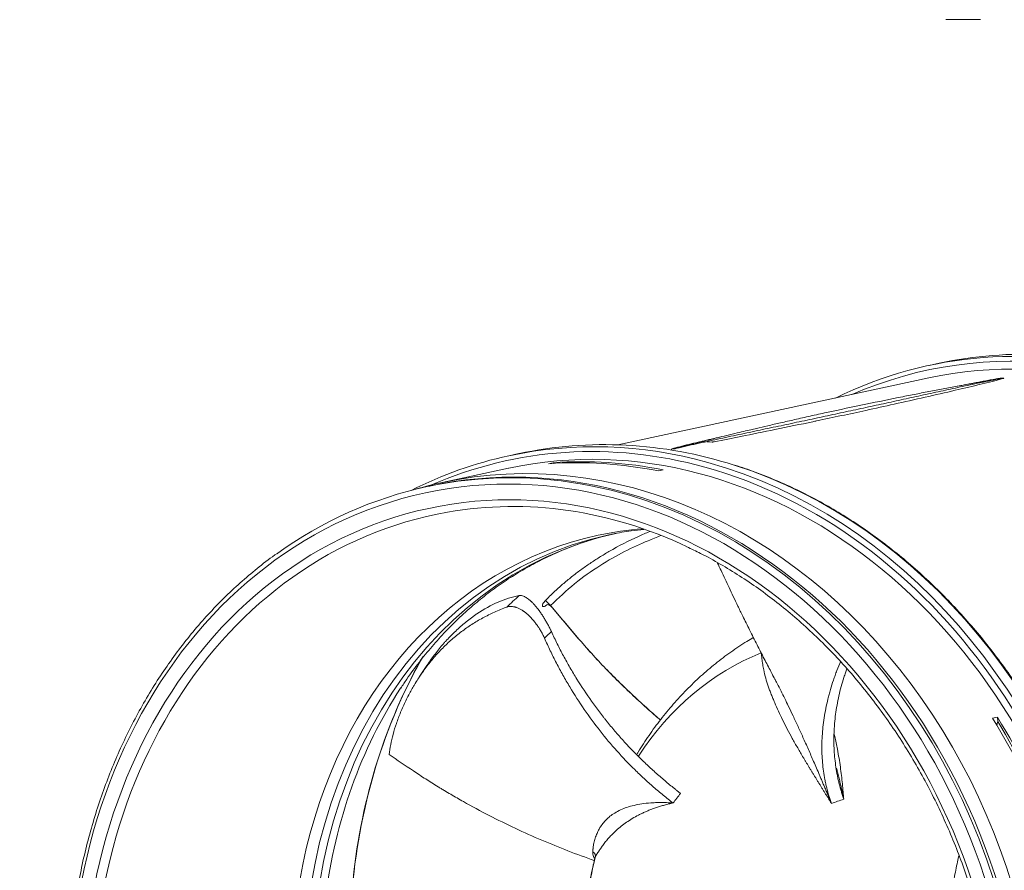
# Model space of a CAD drawing. Header units: inches. Extents: x 3114 to 4554, y 3227 to 4155.
# Tile 25 of 47: x 3752 to 3923, y 3510 to 3657. Entities that reach past the tile are written whole.
import ezdxf

# ---------------------------------------------------------------- set-up
doc = ezdxf.new("R2010")
doc.units = ezdxf.units.IN
doc.header["$MEASUREMENT"] = 0
for name, color, linetype, true_color in [('120', 7, 'Continuous', 0xffffff), ('150', 7, 'Continuous', 0xffffff), ('200', 7, 'Continuous', 0xffffff)]:
    doc.layers.add(name, color=color, linetype=linetype, true_color=true_color)

msp = doc.modelspace()

# ---------------------------------------------------------------- linework, layer by layer
at = {"layer": '120', "color": 7, "linetype": 'Continuous', "lineweight": 0}
for p, q in [((3911.28, 3597.38), (3909.53, 3597.01)), ((3909.49, 3594.85), (3855.73, 3583.28)), ((3838.64, 3581.76), (3836.9, 3581.38)), ((3836.85, 3579.22), (3825.39, 3576.75)), ((3843.73, 3580), (3844.56, 3580.18)), ((3844.56, 3580.18), (3844.74, 3580.07)), ((3863.56, 3578.92), (3862.74, 3578.75)), ((3920.49, 3535.98), (3921.32, 3536.16)), ((3921.32, 3536.16), (3921.38, 3535.41))]:
    msp.add_line(p, q, dxfattribs=at)
for centre, major_axis, ratio, start_param, end_param in [((3930.79, 3498.22), (-21.26, 98.79), 0.829527, 5.853302, 6.487732), ((3930.35, 3498.12), (21.1, -98.07), 0.829527, 1.512432, 3.306515), ((3930.3, 3498.11), (20.81, -96.74), 0.829527, 1.515321, 3.141646), ((3932.53, 3498.59), (21.26, -98.79), 0.829527, 2.698793, 3.141561), ((3923.75, 3496.03), (20.56, -97.46), 0.827004, 2.910792, 2.91389), ((3923.74, 3496.46), (20.72, -97), 0.828617, 2.905111, 2.908215), ((3857.67, 3482.48), (20.81, -96.74), 0.829527, 0.000044, 3.141539), ((3857.72, 3482.49), (21.1, -98.07), 0.829527, 2.732172, 3.30836), ((3858.15, 3482.59), (-21.26, 98.79), 0.829527, 5.873765, 6.283185), ((3859.9, 3482.96), (21.26, -98.79), 0.829527, 2.698793, 3.141561), ((3846.21, 3480.02), (-20.81, 96.74), 0.829527, 3.083518, 6.283185), ((3866.95, 3484.54), (20.83, -96.68), 0.829741, 2.906353, 2.909462), ((3866.96, 3484.26), (20.72, -96.98), 0.828681, 2.905009, 2.908113), ((3858.15, 3482.59), (-21.26, 98.79), 0.829527, 0, 0.213891), ((3855, 3481.91), (20.81, -96.74), 0.829527, 2.794252, 3.02409), ((3855.82, 3482.09), (20.81, -96.74), 0.829527, 2.794252, 3.02409), ((3858.15, 3482.59), (-21.26, 98.79), 0.829527, 3.574315, 5.873765), ((3857.72, 3482.49), (21.1, -98.07), 0.829527, 0, 2.732172), ((3859.9, 3482.96), (21.26, -98.79), 0.829527, 0.436355, 2.698793), ((3846.21, 3480.02), (-20.81, 96.74), 0.829527, 0, 0.058066), ((3843.86, 3555.69), (0.713, -0.701), 0.011706, 1.266051, 2.789009), ((3844.11, 3554.92), (-0.619, 0.785), 0.338197, 0.203495, 0.382451), ((3889.61, 3489.36), (20.14, -93.61), 0.829527, 3.889533, 4.351641), ((3855.82, 3482.09), (20.81, -96.74), 0.829527, 1.747055, 1.976892), ((3855, 3481.91), (20.81, -96.74), 0.829527, 1.747055, 1.976892), ((3963.38, 3492.39), (2.96, -85.65), 0.552393, 4.16732, 4.175319), ((3855.53, 3481.91), (20.81, -96.74), 0.829527, 1.754119, 1.969885)]:
    msp.add_ellipse(centre, major_axis=major_axis, ratio=ratio, start_param=start_param, end_param=end_param, dxfattribs=at)
for points, knots in [([(3865.65, 3582.62), (3865.72, 3582.63), (3865.8, 3582.65), (3865.95, 3582.69), (3866.02, 3582.71), (3866.25, 3582.76), (3866.4, 3582.79), (3866.7, 3582.87), (3866.85, 3582.9), (3867.16, 3582.97), (3867.31, 3583.01), (3867.77, 3583.11), (3868.07, 3583.18), (3868.69, 3583.32), (3868.99, 3583.38), (3869.91, 3583.59), (3870.52, 3583.72), (3871.75, 3583.99), (3872.36, 3584.12), (3874.2, 3584.52), (3875.43, 3584.78), (3877.87, 3585.3), (3879.08, 3585.56), (3881.51, 3586.08), (3882.72, 3586.33), (3885.13, 3586.84), (3886.33, 3587.1), (3888.72, 3587.61), (3889.91, 3587.86), (3892.28, 3588.37), (3893.46, 3588.62), (3895.82, 3589.13), (3896.99, 3589.38), (3899.32, 3589.89), (3900.49, 3590.14), (3902.8, 3590.64), (3903.95, 3590.89), (3906.25, 3591.4), (3907.4, 3591.65), (3909.68, 3592.14), (3910.81, 3592.39), (3913.08, 3592.88), (3914.21, 3593.13), (3915.9, 3593.49), (3916.46, 3593.61), (3917.59, 3593.85), (3918.15, 3593.97), (3919, 3594.14), (3919.28, 3594.2), (3919.84, 3594.32), (3920.13, 3594.37), (3920.55, 3594.46), (3920.69, 3594.49), (3920.97, 3594.54), (3921.12, 3594.57), (3921.4, 3594.63), (3921.54, 3594.66), (3921.76, 3594.7), (3921.83, 3594.71), (3921.98, 3594.74), (3922.05, 3594.75), (3922.12, 3594.77)], [0, 0, 0, 0, 0.003906, 0.003906, 0.007813, 0.007813, 0.015625, 0.015625, 0.023438, 0.023438, 0.03125, 0.03125, 0.046875, 0.046875, 0.0625, 0.0625, 0.09375, 0.09375, 0.125, 0.125, 0.1875, 0.1875, 0.25, 0.25, 0.3125, 0.3125, 0.375, 0.375, 0.4375, 0.4375, 0.5, 0.5, 0.5625, 0.5625, 0.625, 0.625, 0.6875, 0.6875, 0.75, 0.75, 0.8125, 0.8125, 0.875, 0.875, 0.90625, 0.90625, 0.9375, 0.9375, 0.953125, 0.953125, 0.96875, 0.96875, 0.976563, 0.976563, 0.984375, 0.984375, 0.992188, 0.992188, 0.996094, 0.996094, 1, 1, 1, 1]), ([(3916.77, 3593.85), (3916.18, 3593.74), (3914.8, 3593.49), (3912.56, 3593.07), (3910.09, 3592.6), (3907.56, 3592.11), (3903.72, 3591.35), (3898.43, 3590.28), (3893.1, 3589.15), (3889.01, 3588.25), (3886.36, 3587.65), (3883.91, 3587.1), (3881.71, 3586.59), (3880, 3586.19), (3878.64, 3585.87), (3877.4, 3585.57), (3875.86, 3585.21), (3874.2, 3584.81), (3873.06, 3584.53), (3872.55, 3584.4)], [0, 0, 0, 0, 0.0408, 0.095786, 0.150921, 0.20745, 0.265374, 0.40818, 0.56109, 0.625054, 0.686409, 0.742404, 0.793039, 0.838314, 0.861466, 0.888658, 0.923244, 0.965225, 1, 1, 1, 1]), ([(3889.43, 3587.27), (3889.64, 3587.32), (3889.86, 3587.36), (3892.95, 3588.01), (3895.79, 3588.62), (3900.23, 3589.59), (3901.86, 3589.95), (3907.06, 3591.1), (3910.59, 3591.9), (3916.81, 3593.36), (3919.65, 3594), (3922.17, 3594.7), (3922.29, 3594.74), (3922.41, 3594.77), (3922.42, 3594.78), (3922.43, 3594.78)], [0, 0, 0, 0, 0.01858, 0.01858, 0.265497, 0.265497, 0.409513, 0.409513, 0.729725, 0.729725, 0.985942, 0.985942, 0.999083, 0.999083, 1, 1, 1, 1]), ([(3914.41, 3593.4), (3914.92, 3593.5), (3915.43, 3593.6), (3916.27, 3593.77), (3916.59, 3593.83), (3917.23, 3593.95), (3917.55, 3594.01), (3918.2, 3594.14), (3918.52, 3594.2), (3919.18, 3594.32), (3919.51, 3594.39), (3920.01, 3594.48), (3920.17, 3594.51), (3920.51, 3594.57), (3920.68, 3594.6), (3921.02, 3594.66), (3921.2, 3594.69), (3921.46, 3594.74), (3921.55, 3594.75), (3921.73, 3594.78), (3921.82, 3594.8), (3921.91, 3594.81)], [0, 0, 0, 0, 0.211253, 0.211253, 0.342711, 0.342711, 0.474169, 0.474169, 0.605626, 0.605626, 0.737084, 0.737084, 0.802813, 0.802813, 0.868542, 0.868542, 0.934271, 0.934271, 0.967136, 0.967136, 1, 1, 1, 1]), ([(3920.77, 3594.58), (3920.7, 3594.56), (3920.62, 3594.55), (3920.4, 3594.51), (3920.24, 3594.48), (3919.79, 3594.4), (3919.48, 3594.34), (3918.87, 3594.23), (3918.56, 3594.17), (3917.72, 3594.02), (3917.18, 3593.92), (3916.65, 3593.82)], [0, 0, 0, 0, 0.054987, 0.054987, 0.166296, 0.166296, 0.388914, 0.388914, 0.611532, 0.611532, 1, 1, 1, 1]), ([(3921.91, 3594.78), (3921.83, 3594.77), (3921.76, 3594.75), (3921.61, 3594.73), (3921.53, 3594.71), (3921.31, 3594.67), (3921.16, 3594.65), (3920.93, 3594.6), (3920.85, 3594.59), (3920.77, 3594.58)], [0, 0, 0, 0, 0.199521, 0.199521, 0.399042, 0.399042, 0.798085, 0.798085, 1, 1, 1, 1]), ([(3921.91, 3594.78), (3921.91, 3594.79), (3921.91, 3594.79), (3921.91, 3594.8), (3921.91, 3594.81), (3921.91, 3594.81)], [0, 0, 0, 0, 0.5, 0.5, 1, 1, 1, 1]), ([(3921.91, 3594.78), (3921.95, 3594.79), (3922.03, 3594.8), (3922.12, 3594.8), (3922.17, 3594.8)], [0, 0, 0, 0, 0.482002, 1, 1, 1, 1]), ([(3922.12, 3594.77), (3922.09, 3594.77), (3922.05, 3594.78), (3921.98, 3594.78), (3921.94, 3594.78), (3921.91, 3594.78)], [0, 0, 0, 0, 0.5, 0.5, 1, 1, 1, 1]), ([(3922.12, 3594.77), (3922.13, 3594.77), (3922.13, 3594.77), (3922.14, 3594.78), (3922.14, 3594.78), (3922.15, 3594.79), (3922.16, 3594.79), (3922.16, 3594.79), (3922.17, 3594.8), (3922.17, 3594.8)], [0, 0, 0, 0, 0.241062, 0.241062, 0.48966, 0.48966, 0.743621, 0.743621, 1, 1, 1, 1]), ([(3922.43, 3594.78), (3922.38, 3594.77), (3922.33, 3594.77), (3922.22, 3594.77), (3922.17, 3594.77), (3922.12, 3594.77)], [0, 0, 0, 0, 0.5, 0.5, 1, 1, 1, 1]), ([(3868.33, 3583.37), (3869.76, 3583.73), (3870.94, 3584.04), (3870.16, 3583.86), (3869.8, 3583.77), (3871.61, 3583.66), (3872.04, 3583.74), (3872.04, 3583.74), (3872.04, 3583.74), (3872.04, 3583.74), (3872.04, 3583.74), (3872.04, 3583.74), (3872.04, 3583.74), (3872.04, 3583.74), (3872.04, 3583.74), (3872.07, 3583.75), (3872.1, 3583.76), (3872.22, 3583.78), (3872.31, 3583.8), (3873.94, 3584.12), (3875.48, 3584.42), (3878.98, 3585.12), (3880.94, 3585.52), (3885.08, 3586.36), (3887.26, 3586.82), (3889.43, 3587.27)], [0, 0, 0, 0, 0.131765, 0.131765, 0.131765, 0.131765, 0.131765, 0.131765, 0.131766, 0.131766, 0.131779, 0.131779, 0.131813, 0.131813, 0.131961, 0.131961, 0.136644, 0.136644, 0.149073, 0.149073, 0.374397, 0.374397, 0.667838, 0.667838, 1, 1, 1, 1]), ([(3865.13, 3582.6), (3865.19, 3582.61), (3865.24, 3582.63), (3865.36, 3582.66), (3865.42, 3582.68), (3865.6, 3582.73), (3865.72, 3582.76), (3865.97, 3582.83), (3866.1, 3582.86), (3866.35, 3582.93), (3866.48, 3582.96), (3866.87, 3583.06), (3867.13, 3583.13), (3867.66, 3583.26), (3867.93, 3583.32), (3868.46, 3583.45), (3868.73, 3583.52), (3869.27, 3583.65), (3869.54, 3583.71), (3870.36, 3583.91), (3870.91, 3584.04), (3872.01, 3584.3), (3872.56, 3584.42), (3873.28, 3584.59), (3873.45, 3584.63), (3873.61, 3584.67)], [0, 0, 0, 0, 0.023603, 0.023603, 0.047205, 0.047205, 0.094411, 0.094411, 0.141616, 0.141616, 0.188822, 0.188822, 0.283233, 0.283233, 0.377644, 0.377644, 0.472054, 0.472054, 0.566465, 0.566465, 0.755287, 0.755287, 0.944109, 0.944109, 1, 1, 1, 1]), ([(3872.43, 3584.36), (3872.36, 3584.34), (3872.29, 3584.33), (3871.65, 3584.17), (3871.09, 3584.04), (3869.96, 3583.76), (3869.4, 3583.62), (3868.56, 3583.41), (3868.27, 3583.34), (3867.71, 3583.2), (3867.43, 3583.13), (3867, 3583.03), (3866.86, 3582.99), (3866.71, 3582.95), (3866.71, 3582.95), (3866.7, 3582.95)], [0, 0, 0, 0, 0.036758, 0.036758, 0.332005, 0.332005, 0.627251, 0.627251, 0.774875, 0.774875, 0.922498, 0.922498, 0.996309, 0.996309, 1, 1, 1, 1]), ([(3865.13, 3582.6), (3865.18, 3582.6), (3865.23, 3582.61), (3865.33, 3582.62), (3865.38, 3582.62), (3865.43, 3582.63)], [0, 0, 0, 0, 0.5, 0.5, 1, 1, 1, 1]), ([(3865.43, 3582.63), (3865.43, 3582.63), (3865.42, 3582.63), (3865.41, 3582.62), (3865.41, 3582.62), (3865.4, 3582.61), (3865.4, 3582.6), (3865.39, 3582.59), (3865.39, 3582.59), (3865.39, 3582.58)], [0, 0, 0, 0, 0.241061, 0.241061, 0.48966, 0.48966, 0.743621, 0.743621, 1, 1, 1, 1]), ([(3865.65, 3582.62), (3865.61, 3582.61), (3865.52, 3582.61), (3865.43, 3582.59), (3865.39, 3582.58)], [0, 0, 0, 0, 0.481506, 1, 1, 1, 1]), ([(3866.7, 3582.95), (3866.57, 3582.92), (3866.43, 3582.88), (3866.15, 3582.81), (3866.01, 3582.78), (3865.79, 3582.72), (3865.72, 3582.7), (3865.58, 3582.67), (3865.5, 3582.65), (3865.43, 3582.63)], [0, 0, 0, 0, 0.322034, 0.322034, 0.661017, 0.661017, 0.830508, 0.830508, 1, 1, 1, 1]), ([(3865.43, 3582.63), (3865.47, 3582.63), (3865.5, 3582.63), (3865.58, 3582.63), (3865.61, 3582.62), (3865.65, 3582.62)], [0, 0, 0, 0, 0.5, 0.5, 1, 1, 1, 1]), ([(3865.65, 3582.62), (3865.65, 3582.61), (3865.65, 3582.6), (3865.65, 3582.58), (3865.65, 3582.57), (3865.64, 3582.56)], [0, 0, 0, 0, 0.5, 0.5, 1, 1, 1, 1]), ([(3913.89, 3400.95), (3914.47, 3401.45), (3916.02, 3402.83), (3918.43, 3405.22), (3921.12, 3408.14), (3923.68, 3411.21), (3926.12, 3414.42), (3928.42, 3417.77), (3930.59, 3421.25), (3932.62, 3424.85), (3934.5, 3428.57), (3936.23, 3432.4), (3937.81, 3436.33), (3939.23, 3440.35), (3940.49, 3444.46), (3941.59, 3448.64), (3942.53, 3452.9), (3943.31, 3457.21), (3943.91, 3461.58), (3944.35, 3465.99), (3944.62, 3470.43), (3944.72, 3474.9), (3944.65, 3479.38), (3944.41, 3483.87), (3944, 3488.36), (3943.42, 3492.84), (3942.68, 3497.29), (3941.77, 3501.72), (3940.7, 3506.12), (3939.46, 3510.46), (3938.07, 3514.75), (3936.52, 3518.98), (3934.81, 3523.14), (3932.96, 3527.21), (3930.96, 3531.2), (3928.82, 3535.09), (3926.54, 3538.87), (3924.12, 3542.55), (3921.58, 3546.1), (3918.91, 3549.53), (3916.13, 3552.82), (3913.23, 3555.98), (3910.23, 3558.99), (3907.12, 3561.85), (3903.93, 3564.55), (3900.64, 3567.08), (3897.27, 3569.45), (3893.83, 3571.64), (3890.31, 3573.66), (3886.74, 3575.5), (3883.11, 3577.14), (3879.51, 3578.58), (3877.1, 3579.4), (3875.93, 3579.77)], [0, 0, 0, 0, 0.01167, 0.031438, 0.051209, 0.070982, 0.090758, 0.110536, 0.130317, 0.150099, 0.169883, 0.189668, 0.209455, 0.229243, 0.249032, 0.268822, 0.288613, 0.308404, 0.328196, 0.347988, 0.367781, 0.387573, 0.407366, 0.42716, 0.446953, 0.466747, 0.48654, 0.506334, 0.526128, 0.545922, 0.565716, 0.58551, 0.605304, 0.625098, 0.644892, 0.664686, 0.68448, 0.704273, 0.724067, 0.74386, 0.763653, 0.783445, 0.803237, 0.823028, 0.842817, 0.862606, 0.882393, 0.902178, 0.921962, 0.941744, 0.961523, 0.9813, 1, 1, 1, 1]), ([(3843.2, 3556.35), (3843.69, 3556.83), (3844.66, 3557.8), (3846.18, 3559.16), (3847.73, 3560.45), (3849.32, 3561.66), (3850.93, 3562.79), (3852.56, 3563.85), (3855.4, 3565.56), (3858.34, 3567.04), (3860.59, 3568.01), (3861.23, 3568.28)], [0, 0, 0, 0, 0.085673, 0.1704, 0.25475, 0.339299, 0.42462, 0.511271, 0.599784, 0.883862, 1, 1, 1, 1]), ([(3863.16, 3567.57), (3862.44, 3567.3), (3860.43, 3566.51), (3856.94, 3564.92), (3852.64, 3562.47), (3848.19, 3559.37), (3845.45, 3556.78), (3844.09, 3555.48)], [0, 0, 0, 0, 0.12725, 0.345707, 0.563961, 0.782031, 1, 1, 1, 1]), ([(3843.43, 3555.57), (3843.34, 3555.5), (3843.16, 3555.37), (3842.85, 3555.25), (3842.62, 3555.33), (3842.72, 3555.71), (3842.95, 3556.08), (3843.12, 3556.26), (3843.2, 3556.35)], [0, 0, 0, 0, 0.126273, 0.252225, 0.500296, 0.748277, 0.87428, 1, 1, 1, 1]), ([(3843.38, 3555.63), (3843.38, 3555.63), (3843.39, 3555.63), (3843.41, 3555.63), (3843.45, 3555.63), (3843.57, 3555.64), (3843.78, 3555.6), (3844, 3555.49), (3844.1, 3555.39), (3844.15, 3555.33)], [0, 0, 0, 0, 0.0576, 0.120413, 0.177334, 0.282432, 0.582455, 0.781795, 1, 1, 1, 1]), ([(3844.09, 3555.48), (3844.09, 3555.47), (3844.1, 3555.43), (3844.12, 3555.38), (3844.15, 3555.34), (3844.16, 3555.32), (3844.18, 3555.31), (3844.18, 3555.33), (3844.18, 3555.34), (3844.18, 3555.35)], [0, 0, 0, 0, 0.170141, 0.500407, 0.654169, 0.751362, 0.819058, 0.892318, 1, 1, 1, 1]), ([(3844.09, 3555.48), (3844.86, 3554.56), (3845.64, 3553.63), (3846.81, 3552.25), (3847.2, 3551.78), (3847.98, 3550.87), (3848.38, 3550.41), (3849.56, 3549.04), (3850.35, 3548.13), (3851.56, 3546.79), (3851.96, 3546.35), (3852.78, 3545.47), (3853.19, 3545.03), (3854.02, 3544.18), (3854.44, 3543.75), (3855.28, 3542.91), (3855.71, 3542.49), (3856.98, 3541.25), (3857.84, 3540.43), (3859.57, 3538.81), (3860.44, 3538.02), (3861.91, 3536.72), (3862.49, 3536.21), (3863.08, 3535.7)], [0, 0, 0, 0, 0.130518, 0.130518, 0.195778, 0.195778, 0.261037, 0.261037, 0.391555, 0.391555, 0.456815, 0.456815, 0.522074, 0.522074, 0.587333, 0.587333, 0.652592, 0.652592, 0.783111, 0.783111, 0.913629, 0.913629, 1, 1, 1, 1]), ([(3863.07, 3535.68), (3862.48, 3536.19), (3861.89, 3536.7), (3860.43, 3538), (3859.56, 3538.79), (3857.84, 3540.39), (3856.99, 3541.21), (3855.72, 3542.44), (3855.3, 3542.86), (3854.47, 3543.7), (3854.05, 3544.12), (3853.23, 3544.97), (3852.82, 3545.4), (3852.01, 3546.27), (3851.6, 3546.71), (3850.41, 3548.05), (3849.62, 3548.95), (3848.44, 3550.31), (3848.05, 3550.76), (3847.27, 3551.67), (3846.89, 3552.13), (3845.72, 3553.51), (3844.95, 3554.43), (3844.18, 3555.35)], [0, 0, 0, 0, 0.08713, 0.08713, 0.21754, 0.21754, 0.34795, 0.34795, 0.413155, 0.413155, 0.47836, 0.47836, 0.543565, 0.543565, 0.60877, 0.60877, 0.73918, 0.73918, 0.804385, 0.804385, 0.86959, 0.86959, 1, 1, 1, 1])]:
    msp.add_open_spline(points, degree=3, knots=knots, dxfattribs=at)
msp.add_open_spline([(3865.12, 3582.59), (3864.32, 3582.35), (3866.53, 3582.9), (3868.33, 3583.37)], degree=3, dxfattribs=at)
at = {"layer": '150', "color": 7, "linetype": 'Continuous', "lineweight": 0}
msp.add_line((3822.74, 3545.13), (3821.45, 3543.18), dxfattribs=at)
for start_param, end_param in [(3.279743, 3.832188), (4.177341, 4.381892)]:
    msp.add_ellipse((3899.42, 3491.47), major_axis=(12.43, -57.79), ratio=0.829527, start_param=start_param, end_param=end_param, dxfattribs=at)
for points, knots in [([(3872.92, 3562.92), (3872.93, 3562.88), (3873.14, 3562.43), (3873.59, 3561.48), (3874.25, 3560.04), (3874.95, 3558.55), (3875.69, 3556.99), (3876.48, 3555.35), (3877.42, 3553.43), (3878.53, 3551.19), (3879.76, 3548.72), (3881, 3546.3), (3882.08, 3544.23), (3882.68, 3543.09), (3882.92, 3542.63)], [0, 0, 0, 0, 0.005324, 0.066123, 0.135259, 0.202907, 0.274775, 0.351935, 0.434922, 0.55227, 0.679286, 0.800151, 0.915965, 1, 1, 1, 1]), ([(3822.74, 3545.13), (3822.98, 3545.49), (3823.22, 3545.84), (3823.9, 3546.8), (3824.36, 3547.4), (3825.08, 3548.28), (3825.44, 3548.72), (3825.82, 3549.14), (3826.07, 3549.42), (3826.2, 3549.55), (3826.84, 3550.24), (3827.37, 3550.76), (3828.18, 3551.52), (3828.46, 3551.77), (3829.02, 3552.25), (3829.3, 3552.49), (3829.74, 3552.83), (3829.95, 3553.01), (3830.17, 3553.17), (3830.32, 3553.29), (3830.4, 3553.34), (3830.62, 3553.51), (3830.77, 3553.62), (3831.07, 3553.83), (3831.22, 3553.94), (3832.58, 3554.86), (3833.8, 3555.54), (3835.62, 3556.33), (3836.23, 3556.56), (3837.45, 3556.94), (3838.05, 3557.08), (3838.65, 3557.19)], [0, 0, 0, 0, 0.057394, 0.057394, 0.162128, 0.162128, 0.214495, 0.240679, 0.240679, 0.266862, 0.266862, 0.371596, 0.371596, 0.423963, 0.423963, 0.47633, 0.47633, 0.502514, 0.515605, 0.515605, 0.528697, 0.528697, 0.554881, 0.554881, 0.581064, 0.581064, 0.790532, 0.790532, 0.895266, 0.895266, 1, 1, 1, 1]), ([(3838.65, 3557.19), (3838.74, 3557.21), (3838.84, 3557.22), (3839.04, 3557.2), (3839.25, 3557.16), (3839.47, 3557.08), (3839.62, 3557.01), (3839.65, 3556.99), (3839.71, 3556.96), (3839.8, 3556.92), (3839.89, 3556.86), (3840.07, 3556.75), (3840.19, 3556.66), (3840.43, 3556.47), (3840.56, 3556.36), (3840.72, 3556.22), (3840.75, 3556.19), (3840.82, 3556.13), (3840.91, 3556.03), (3841.01, 3555.94), (3841.2, 3555.74), (3841.33, 3555.59), (3841.58, 3555.3), (3841.71, 3555.14), (3841.87, 3554.94), (3841.9, 3554.89), (3841.97, 3554.81), (3842.06, 3554.68), (3842.16, 3554.55), (3842.34, 3554.29), (3842.47, 3554.11), (3842.71, 3553.74), (3842.83, 3553.56), (3842.98, 3553.31), (3843.01, 3553.26), (3843.07, 3553.17), (3843.1, 3553.12), (3843.19, 3552.97), (3843.25, 3552.87), (3843.42, 3552.57), (3843.53, 3552.37), (3843.75, 3551.98), (3843.85, 3551.77), (3844, 3551.47), (3844.05, 3551.37), (3844.13, 3551.22), (3844.15, 3551.17), (3844.2, 3551.07), (3844.22, 3551.02), (3844.24, 3550.97)], [0, 0, 0, 0, 0.0625, 0.0625, 0.125, 0.1875, 0.1875, 0.203125, 0.203125, 0.21875, 0.25, 0.25, 0.3125, 0.3125, 0.375, 0.375, 0.390625, 0.390625, 0.40625, 0.4375, 0.4375, 0.5, 0.5, 0.5625, 0.5625, 0.578125, 0.578125, 0.59375, 0.625, 0.625, 0.6875, 0.6875, 0.75, 0.75, 0.765625, 0.765625, 0.78125, 0.78125, 0.8125, 0.8125, 0.875, 0.875, 0.9375, 0.9375, 0.96875, 0.96875, 0.984375, 0.984375, 1, 1, 1, 1]), ([(3836.55, 3555.22), (3835.81, 3554.95), (3835.1, 3554.66), (3833.71, 3554.03), (3833.04, 3553.69), (3831.73, 3552.98), (3831.1, 3552.61), (3829.87, 3551.82), (3829.28, 3551.4), (3828.13, 3550.54), (3827.57, 3550.08), (3826.49, 3549.14), (3825.96, 3548.64), (3824.95, 3547.62), (3824.46, 3547.09), (3823.51, 3545.98), (3823.05, 3545.41), (3822.38, 3544.52), (3822.06, 3544.07), (3821.69, 3543.53), (3821.53, 3543.3), (3821.43, 3543.14), (3821.37, 3543.06), (3821.12, 3542.67), (3820.91, 3542.34), (3820.62, 3541.86), (3820.47, 3541.61), (3820.33, 3541.36), (3820.23, 3541.2), (3820.18, 3541.11), (3820.09, 3540.94), (3820.04, 3540.86), (3819.95, 3540.69), (3819.9, 3540.61), (3819.76, 3540.36), (3819.67, 3540.19), (3819.41, 3539.68), (3819.07, 3539.01), (3818.76, 3538.35), (3818.46, 3537.68), (3818.32, 3537.35), (3818.05, 3536.69), (3817.92, 3536.37), (3817.68, 3535.72), (3817.56, 3535.4), (3817.24, 3534.44), (3817.05, 3533.82), (3816.73, 3532.59), (3816.59, 3532), (3816.37, 3530.84), (3816.28, 3530.27), (3816.21, 3529.73)], [0, 0, 0, 0, 0.0625, 0.0625, 0.125, 0.125, 0.1875, 0.1875, 0.25, 0.25, 0.3125, 0.3125, 0.375, 0.375, 0.4375, 0.4375, 0.5, 0.5, 0.53125, 0.546875, 0.554688, 0.554688, 0.5625, 0.5625, 0.59375, 0.59375, 0.609375, 0.617188, 0.617188, 0.625, 0.625, 0.632813, 0.632813, 0.640625, 0.640625, 0.65625, 0.65625, 0.6875, 0.71875, 0.71875, 0.75, 0.75, 0.78125, 0.78125, 0.8125, 0.8125, 0.875, 0.875, 0.9375, 0.9375, 1, 1, 1, 1]), ([(3843.05, 3549.83), (3842.97, 3550.03), (3842.87, 3550.23), (3842.67, 3550.62), (3842.57, 3550.82), (3842.34, 3551.21), (3842.22, 3551.4), (3842.07, 3551.64), (3842.04, 3551.68), (3841.98, 3551.78), (3841.88, 3551.92), (3841.78, 3552.06), (3841.59, 3552.33), (3841.45, 3552.51), (3841.17, 3552.85), (3841.03, 3553.02), (3840.85, 3553.22), (3840.81, 3553.26), (3840.74, 3553.34), (3840.63, 3553.46), (3840.51, 3553.57), (3840.29, 3553.79), (3840.14, 3553.93), (3839.83, 3554.19), (3839.68, 3554.31), (3839.48, 3554.45), (3839.44, 3554.48), (3839.37, 3554.53), (3839.25, 3554.61), (3839.13, 3554.68), (3838.9, 3554.82), (3838.75, 3554.91), (3838.45, 3555.05), (3838.3, 3555.11), (3838.11, 3555.18), (3838.07, 3555.19), (3838, 3555.21), (3837.96, 3555.22), (3837.85, 3555.25), (3837.78, 3555.27), (3837.57, 3555.31), (3837.43, 3555.32), (3837.16, 3555.33), (3837.03, 3555.33), (3836.85, 3555.3), (3836.79, 3555.29), (3836.67, 3555.26), (3836.61, 3555.24), (3836.55, 3555.22)], [0, 0, 0, 0, 0.0625, 0.0625, 0.125, 0.125, 0.1875, 0.1875, 0.203125, 0.203125, 0.21875, 0.25, 0.25, 0.3125, 0.3125, 0.375, 0.375, 0.390625, 0.390625, 0.40625, 0.4375, 0.4375, 0.5, 0.5, 0.5625, 0.5625, 0.578125, 0.578125, 0.59375, 0.625, 0.625, 0.6875, 0.6875, 0.75, 0.75, 0.765625, 0.765625, 0.78125, 0.78125, 0.8125, 0.8125, 0.875, 0.875, 0.9375, 0.9375, 0.96875, 0.96875, 1, 1, 1, 1]), ([(3865.28, 3521.34), (3864.99, 3521.55), (3864.71, 3521.77), (3864.14, 3522.22), (3863.29, 3522.9), (3862.45, 3523.61), (3861.62, 3524.33), (3861.35, 3524.57), (3860.8, 3525.06), (3860.52, 3525.31), (3859.71, 3526.06), (3859.17, 3526.58), (3857.58, 3528.14), (3856.55, 3529.22), (3854.55, 3531.46), (3853.58, 3532.61), (3851.71, 3535), (3850.8, 3536.23), (3849.06, 3538.76), (3848.22, 3540.07), (3847.21, 3541.75), (3847.01, 3542.08), (3846.62, 3542.76), (3846.43, 3543.11), (3845.85, 3544.14), (3845.48, 3544.84), (3844.93, 3545.89), (3844.75, 3546.24), (3844.4, 3546.95), (3844.22, 3547.31), (3843.71, 3548.38), (3843.38, 3549.1), (3843.05, 3549.83)], [0, 0, 0, 0, 0.03125, 0.03125, 0.0625, 0.125, 0.125, 0.15625, 0.15625, 0.1875, 0.1875, 0.25, 0.25, 0.375, 0.375, 0.5, 0.5, 0.625, 0.625, 0.75, 0.75, 0.78125, 0.78125, 0.8125, 0.8125, 0.875, 0.875, 0.90625, 0.90625, 0.9375, 0.9375, 1, 1, 1, 1]), ([(3866.56, 3522.99), (3866.42, 3523.1), (3866.28, 3523.2), (3866, 3523.43), (3865.58, 3523.76), (3864.6, 3524.55), (3863.77, 3525.25), (3862.95, 3525.96), (3862.67, 3526.2), (3862.13, 3526.69), (3861.86, 3526.93), (3861.05, 3527.67), (3860.51, 3528.18), (3858.93, 3529.72), (3857.89, 3530.78), (3856.38, 3532.43), (3855.88, 3532.99), (3854.9, 3534.13), (3854.42, 3534.71), (3853.82, 3535.45), (3853.7, 3535.6), (3853.47, 3535.9), (3853.11, 3536.34), (3852.77, 3536.8), (3852.08, 3537.71), (3851.63, 3538.32), (3850.3, 3540.19), (3849.45, 3541.46), (3848.24, 3543.42), (3847.84, 3544.08), (3847.07, 3545.42), (3846.69, 3546.1), (3846.14, 3547.12), (3845.96, 3547.46), (3845.61, 3548.16), (3845.43, 3548.5), (3844.91, 3549.55), (3844.57, 3550.26), (3844.24, 3550.97)], [0, 0, 0, 0, 0.015625, 0.015625, 0.03125, 0.0625, 0.125, 0.125, 0.15625, 0.15625, 0.1875, 0.1875, 0.25, 0.25, 0.375, 0.375, 0.4375, 0.4375, 0.5, 0.5, 0.515625, 0.515625, 0.53125, 0.5625, 0.5625, 0.625, 0.625, 0.75, 0.75, 0.8125, 0.8125, 0.875, 0.875, 0.90625, 0.90625, 0.9375, 0.9375, 1, 1, 1, 1]), ([(3879.13, 3549.98), (3878.76, 3549.75), (3877.45, 3548.93), (3875.23, 3547.46), (3872.56, 3545.44), (3870.01, 3543.26), (3867.58, 3540.92), (3865.28, 3538.43), (3863.11, 3535.8), (3861.09, 3533.04), (3859.76, 3530.98), (3859.08, 3529.86), (3859, 3529.73)], [0, 0, 0, 0, 0.045546, 0.161621, 0.277939, 0.394556, 0.511523, 0.628887, 0.746685, 0.864947, 0.983693, 1, 1, 1, 1]), ([(3892.64, 3521.27), (3892.55, 3521.42), (3892.35, 3521.73), (3892.06, 3522.2), (3891.78, 3522.66), (3891.5, 3523.11), (3891.21, 3523.56), (3890.94, 3524.01), (3890.66, 3524.46), (3890.39, 3524.9), (3890.11, 3525.34), (3889.85, 3525.78), (3889.58, 3526.21), (3889.32, 3526.64), (3889.05, 3527.07), (3888.8, 3527.49), (3888.54, 3527.92), (3888.29, 3528.34), (3888.04, 3528.75), (3887.53, 3529.61), (3886.79, 3530.87), (3885.86, 3532.52), (3884.99, 3534.14), (3884.19, 3535.7), (3883.47, 3537.22), (3882.93, 3538.43), (3882.53, 3539.4), (3882.24, 3540.13), (3881.97, 3540.83), (3881.62, 3541.76), (3881.26, 3542.94), (3880.96, 3544.2), (3880.75, 3545.32), (3880.61, 3546.29), (3880.53, 3546.95), (3880.5, 3547.29)], [0, 0, 0, 0, 0.013424, 0.02689, 0.040403, 0.053965, 0.067579, 0.081247, 0.094971, 0.108755, 0.122601, 0.136511, 0.150488, 0.164533, 0.17865, 0.192839, 0.207103, 0.221445, 0.235865, 0.250366, 0.310518, 0.372001, 0.434907, 0.499314, 0.560487, 0.623628, 0.654341, 0.685828, 0.718523, 0.748274, 0.810089, 0.874226, 0.914818, 0.956737, 1, 1, 1, 1]), ([(3892.64, 3521.27), (3892.56, 3521.48), (3892.49, 3521.7), (3892.34, 3522.15), (3892.12, 3522.82), (3891.93, 3523.5), (3891.76, 3524.2), (3891.7, 3524.43), (3891.6, 3524.91), (3891.55, 3525.14), (3891.41, 3525.86), (3891.33, 3526.34), (3891.13, 3527.81), (3891.04, 3528.8), (3890.97, 3530.82), (3890.98, 3531.85), (3891.11, 3533.94), (3891.22, 3534.99), (3891.55, 3537.13), (3891.76, 3538.21), (3892.1, 3539.57), (3892.17, 3539.84), (3892.32, 3540.39), (3892.39, 3540.66), (3892.63, 3541.48), (3892.8, 3542.03), (3893.08, 3542.85), (3893.18, 3543.13), (3893.37, 3543.68), (3893.47, 3543.95), (3893.79, 3544.77), (3894.01, 3545.32), (3894.24, 3545.86)], [0, 0, 0, 0, 0.03125, 0.03125, 0.0625, 0.125, 0.125, 0.15625, 0.15625, 0.1875, 0.1875, 0.25, 0.25, 0.375, 0.375, 0.5, 0.5, 0.625, 0.625, 0.75, 0.75, 0.78125, 0.78125, 0.8125, 0.8125, 0.875, 0.875, 0.90625, 0.90625, 0.9375, 0.9375, 1, 1, 1, 1]), ([(3894.78, 3521.97), (3894.74, 3522.08), (3894.7, 3522.19), (3894.63, 3522.41), (3894.52, 3522.74), (3894.28, 3523.52), (3894.09, 3524.2), (3893.92, 3524.89), (3893.86, 3525.13), (3893.76, 3525.59), (3893.71, 3525.83), (3893.57, 3526.54), (3893.48, 3527.02), (3893.27, 3528.47), (3893.17, 3529.45), (3893.08, 3530.96), (3893.07, 3531.47), (3893.06, 3532.49), (3893.07, 3533), (3893.1, 3533.65), (3893.1, 3533.78), (3893.11, 3534.04), (3893.14, 3534.43), (3893.17, 3534.83), (3893.23, 3535.61), (3893.29, 3536.14), (3893.5, 3537.72), (3893.69, 3538.78), (3894.05, 3540.38), (3894.18, 3540.92), (3894.47, 3541.99), (3894.63, 3542.52), (3894.88, 3543.32), (3894.97, 3543.59), (3895.13, 3544.09), (3895.21, 3544.32), (3895.3, 3544.55)], [0, 0, 0, 0, 0.016747, 0.016747, 0.033494, 0.066987, 0.133974, 0.133974, 0.167468, 0.167468, 0.200961, 0.200961, 0.267948, 0.267948, 0.401923, 0.401923, 0.46891, 0.46891, 0.535897, 0.535897, 0.552643, 0.552643, 0.56939, 0.602884, 0.602884, 0.669871, 0.669871, 0.803845, 0.803845, 0.870832, 0.870832, 0.937819, 0.937819, 0.971313, 0.971313, 1, 1, 1, 1]), ([(3882.46, 3543.5), (3882.51, 3543.4), (3882.57, 3543.28), (3882.64, 3543.16), (3882.65, 3543.15)], [0, 0, 0, 0, 0.874422, 1, 1, 1, 1]), ([(3882.65, 3543.15), (3882.7, 3543.05), (3882.78, 3542.89), (3882.87, 3542.73), (3882.9, 3542.68)], [0, 0, 0, 0, 0.66346, 1, 1, 1, 1]), ([(3882.9, 3542.68), (3882.94, 3542.59), (3883.06, 3542.37), (3883.4, 3541.72), (3883.9, 3540.74), (3884.57, 3539.42), (3885.26, 3538), (3886.02, 3536.39), (3886.85, 3534.6), (3887.73, 3532.67), (3888.63, 3530.65), (3889.58, 3528.47), (3890.31, 3526.77), (3890.83, 3525.55), (3891.1, 3524.93), (3891.38, 3524.27), (3891.67, 3523.57), (3891.98, 3522.84), (3892.31, 3522.07), (3892.53, 3521.54), (3892.64, 3521.27)], [0, 0, 0, 0, 0.018049, 0.04665, 0.13375, 0.209479, 0.286457, 0.373413, 0.464987, 0.551963, 0.643714, 0.72981, 0.822261, 0.844643, 0.868033, 0.892428, 0.917824, 0.94422, 0.971612, 1, 1, 1, 1]), ([(3893.13, 3533.21), (3893.16, 3533.09), (3893.36, 3532.24), (3893.64, 3530.87), (3893.95, 3529.1), (3894.18, 3527.58), (3894.37, 3526.1), (3894.53, 3524.68), (3894.66, 3523.32), (3894.74, 3522.41), (3894.78, 3521.97)], [0, 0, 0, 0, 0.036033, 0.247275, 0.390551, 0.52651, 0.655295, 0.777047, 0.891903, 1, 1, 1, 1]), ([(3816.21, 3529.73), (3817.6, 3528.76), (3818.99, 3527.81), (3820.74, 3526.64), (3821.1, 3526.41), (3821.8, 3525.94), (3822.16, 3525.71), (3823.23, 3525.03), (3823.94, 3524.58), (3824.84, 3524.03), (3825.02, 3523.92), (3825.38, 3523.7), (3825.56, 3523.59), (3826.11, 3523.27), (3827.2, 3522.62), (3828.29, 3521.99), (3830.5, 3520.75), (3831.98, 3519.95), (3834.97, 3518.41), (3836.48, 3517.67), (3839.53, 3516.24), (3841.07, 3515.55), (3845.58, 3513.62), (3848.6, 3512.45), (3851.66, 3511.38)], [0, 0, 0, 0, 0.126334, 0.126334, 0.157918, 0.157918, 0.189502, 0.189502, 0.252669, 0.252669, 0.268461, 0.268461, 0.284252, 0.284252, 0.315836, 0.379003, 0.379003, 0.505338, 0.505338, 0.631672, 0.631672, 0.758006, 0.758006, 1, 1, 1, 1]), ([(3894.78, 3521.97), (3894.73, 3522.2), (3894.63, 3522.68), (3894.47, 3523.4), (3894.3, 3524.18), (3894.11, 3524.98), (3893.91, 3525.83), (3893.71, 3526.63), (3893.57, 3527.15), (3893.51, 3527.37)], [0, 0, 0, 0, 0.123074, 0.255004, 0.395726, 0.545126, 0.703062, 0.869376, 1, 1, 1, 1]), ([(3851.39, 3512.85), (3851.39, 3512.9), (3851.39, 3513.02), (3851.41, 3513.21), (3851.43, 3513.42), (3851.47, 3513.8), (3851.57, 3514.4), (3851.79, 3515.23), (3852.05, 3515.91), (3852.26, 3516.37), (3852.4, 3516.66), (3852.55, 3516.93), (3852.83, 3517.38), (3853.24, 3517.95), (3853.86, 3518.6), (3854.56, 3519.2), (3855.42, 3519.76), (3856.43, 3520.26), (3857.58, 3520.69), (3858.83, 3521.01), (3860.24, 3521.25), (3861.39, 3521.36), (3862.22, 3521.39), (3862.65, 3521.41), (3863.11, 3521.41), (3863.61, 3521.41), (3864.13, 3521.39), (3864.69, 3521.37), (3865.08, 3521.35), (3865.28, 3521.34)], [0, 0, 0, 0, 0.010892, 0.031149, 0.048308, 0.062162, 0.124274, 0.189736, 0.248731, 0.271277, 0.289346, 0.310026, 0.330122, 0.391324, 0.444535, 0.498624, 0.559725, 0.62407, 0.685184, 0.749653, 0.810149, 0.875111, 0.890837, 0.907272, 0.924414, 0.942259, 0.960806, 0.980053, 1, 1, 1, 1]), ([(3865.28, 3521.34), (3865.15, 3521.31), (3864.89, 3521.25), (3864.52, 3521.16), (3864.15, 3521.07), (3863.78, 3520.97), (3863.43, 3520.87), (3863.07, 3520.77), (3862.73, 3520.66), (3862.39, 3520.55), (3862.06, 3520.43), (3861.73, 3520.31), (3861.41, 3520.19), (3861.09, 3520.07), (3860.78, 3519.94), (3860.48, 3519.81), (3860.18, 3519.67), (3859.89, 3519.53), (3859.6, 3519.39), (3859.02, 3519.1), (3858.2, 3518.64), (3857.2, 3517.99), (3856.29, 3517.31), (3855.49, 3516.63), (3854.78, 3515.95), (3854.26, 3515.41), (3853.88, 3514.97), (3853.61, 3514.64), (3853.36, 3514.32), (3853.05, 3513.89), (3852.71, 3513.41), (3852.41, 3512.95), (3852.17, 3512.59), (3851.99, 3512.31), (3851.89, 3512.15), (3851.83, 3512.06)], [0, 0, 0, 0, 0.013424, 0.02689, 0.040403, 0.053965, 0.067579, 0.081247, 0.094971, 0.108755, 0.122601, 0.136511, 0.150488, 0.164533, 0.17865, 0.192839, 0.207103, 0.221445, 0.235865, 0.250366, 0.310518, 0.372001, 0.434907, 0.499314, 0.560487, 0.623628, 0.654341, 0.685828, 0.718523, 0.748274, 0.810089, 0.874226, 0.914818, 0.956737, 1, 1, 1, 1]), ([(3851.72, 3511.71), (3851.69, 3511.76), (3851.64, 3511.84), (3851.59, 3511.94), (3851.57, 3512), (3851.55, 3512.03), (3851.55, 3512.04), (3851.54, 3512.05), (3851.54, 3512.06), (3851.43, 3512.33), (3851.38, 3512.59), (3851.39, 3512.85)], [0, 0, 0, 0, 0.123672, 0.211305, 0.255121, 0.277029, 0.287983, 0.287983, 0.298937, 0.298937, 1, 1, 1, 1]), ([(3911.32, 3495.79), (3911.36, 3496.02), (3911.45, 3496.48), (3911.59, 3497.17), (3911.73, 3497.86), (3911.86, 3498.56), (3912, 3499.25), (3912.14, 3499.94), (3912.27, 3500.63), (3912.41, 3501.33), (3912.55, 3502.02), (3912.69, 3502.72), (3912.83, 3503.41), (3912.97, 3504.11), (3913.11, 3504.8), (3913.25, 3505.5), (3913.39, 3506.2), (3913.54, 3506.89), (3913.68, 3507.59), (3913.98, 3509.02), (3914.31, 3510.6), (3914.6, 3511.92), (3914.69, 3512.31)], [0, 0, 0, 0, 0.040069, 0.080266, 0.120602, 0.161083, 0.201718, 0.242516, 0.283483, 0.324628, 0.365957, 0.407478, 0.449197, 0.491122, 0.533258, 0.575612, 0.61819, 0.660999, 0.704042, 0.747327, 0.926876, 1, 1, 1, 1]), ([(3851.79, 3511.9), (3851.68, 3511.48), (3851.28, 3509.9), (3850.77, 3507.12), (3850.28, 3503.55), (3850.04, 3501.06), (3850, 3499.76), (3849.99, 3499.67)], [0, 0, 0, 0, 0.105823, 0.395724, 0.686433, 0.977861, 1, 1, 1, 1])]:
    msp.add_open_spline(points, degree=3, knots=knots, dxfattribs=at)
for points in [[(3836.55, 3555.22), (3837.25, 3555.88), (3837.95, 3556.54), (3838.65, 3557.19)], [(3844.24, 3550.97), (3843.85, 3550.59), (3843.45, 3550.21), (3843.05, 3549.83)], [(3865.28, 3521.34), (3865.7, 3521.89), (3866.13, 3522.44), (3866.56, 3522.99)], [(3892.64, 3521.27), (3893.36, 3521.5), (3894.07, 3521.74), (3894.78, 3521.97)]]:
    msp.add_open_spline(points, degree=3, dxfattribs=at)
msp.add_rational_spline([(3851.39, 3512.85), (3851.97, 3512.65), (3851.83, 3512.06)], [1, 0.743487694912, 1], degree=2, dxfattribs=at)
at = {"layer": '200', "color": 7, "linetype": 'Continuous', "lineweight": 0}
for p, q in [((3918.41, 3656.8), (3912.41, 3656.8)), ((3823.24, 3576.15), (3822.8, 3576.06))]:
    msp.add_line(p, q, dxfattribs=at)
for centre, major_axis, start_param, end_param in [((3844.02, 3479.55), (-20.78, 96.6), 3.141637, 6.283132), ((3843.58, 3479.45), (-20.78, 96.6), 5.935691, 6.283185), ((3843.58, 3479.45), (-20.78, 96.6), 0, 0.347976), ((3843.58, 3479.45), (-20.78, 96.6), 3.490059, 5.935691), ((3843.61, 3479.46), (19.73, -91.7), 2.575856, 3.109829), ((3843.61, 3479.46), (19.73, -91.7), 3.109829, 6.048298), ((3870.07, 3485.15), (-17.75, 82.49), 6.171507, 6.283185), ((3870.07, 3485.15), (-17.75, 82.49), 0, 3.25336), ((3871.94, 3485.56), (17.68, -82.17), 3.14311, 6.048298), ((3873.42, 3485.87), (-17.68, 82.17), 0.001615, 2.906705), ((3871.94, 3485.56), (17.68, -82.17), 3.141539, 3.14311), ((3889.61, 3489.36), (-20.14, 93.63), 0.755794, 1.20995), ((3875.55, 3486.33), (-17.85, 82.95), 0.685206, 1.172742), ((3875.55, 3486.33), (-17.85, 82.95), 0.682261, 0.685206)]:
    msp.add_ellipse(centre, major_axis=major_axis, ratio=0.829527, start_param=start_param, end_param=end_param, dxfattribs=at)
for major_axis in [(20.57, -95.63), (-20, 92.95)]:
    msp.add_ellipse((3843.04, 3479.34), major_axis=major_axis, ratio=0.829527, dxfattribs=at)
for points, knots in [([(3854.17, 3567.69), (3854.38, 3567.74), (3855.65, 3568.04), (3857.67, 3568.36), (3859.49, 3568.58), (3860.24, 3568.65)], [0, 0, 0, 0, 0.106386, 0.635802, 1, 1, 1, 1]), ([(3818.21, 3541.18), (3818.55, 3541.71), (3819.56, 3543.25), (3821.36, 3545.68), (3823.59, 3548.43), (3825.95, 3551.03), (3828.42, 3553.48), (3830.99, 3555.78), (3833.66, 3557.91), (3836.43, 3559.87), (3839.29, 3561.65), (3842.24, 3563.27), (3845.26, 3564.69), (3848.35, 3565.94), (3851.51, 3566.98), (3853.75, 3567.61), (3854.95, 3567.86), (3855.07, 3567.89)], [0, 0, 0, 0, 0.037881, 0.110272, 0.182792, 0.255456, 0.328281, 0.401283, 0.474474, 0.547863, 0.621454, 0.695246, 0.769227, 0.843382, 0.917684, 0.9921, 1, 1, 1, 1]), ([(3867.64, 3565.65), (3868.44, 3565.28), (3870.39, 3564.34), (3873.43, 3562.67), (3876.77, 3560.64), (3880.03, 3558.43), (3883.21, 3556.05), (3886.31, 3553.51), (3889.32, 3550.8), (3892.23, 3547.95), (3895.03, 3544.95), (3897.72, 3541.8), (3900.3, 3538.52), (3902.76, 3535.12), (3905.09, 3531.59), (3907.29, 3527.96), (3909.35, 3524.22), (3911.27, 3520.38), (3913.04, 3516.45), (3914.67, 3512.45), (3916.14, 3508.37), (3917.46, 3504.23), (3918.61, 3500.04), (3919.61, 3495.8), (3920.44, 3491.53), (3921.11, 3487.23), (3921.61, 3482.92), (3921.95, 3478.6), (3922.11, 3474.28), (3922.11, 3469.97), (3921.94, 3465.69), (3921.6, 3461.43), (3921.09, 3457.21), (3920.41, 3453.04), (3919.58, 3448.93), (3918.57, 3444.88), (3917.41, 3440.91), (3916.09, 3437.02), (3914.61, 3433.22), (3912.98, 3429.52), (3911.2, 3425.93), (3909.28, 3422.46), (3907.22, 3419.1), (3905.02, 3415.88), (3902.99, 3413.18), (3901.67, 3411.6), (3901.15, 3411.01)], [0, 0, 0, 0, 0.015983, 0.039101, 0.062215, 0.085325, 0.10843, 0.131532, 0.15463, 0.177726, 0.20082, 0.223912, 0.247002, 0.27009, 0.293178, 0.316265, 0.339351, 0.362436, 0.385521, 0.408606, 0.43169, 0.454774, 0.477858, 0.500941, 0.524025, 0.547108, 0.570191, 0.593274, 0.616356, 0.639439, 0.662522, 0.685604, 0.708687, 0.73177, 0.754854, 0.777938, 0.801023, 0.824109, 0.847197, 0.870286, 0.893377, 0.916471, 0.939568, 0.962668, 0.985773, 1, 1, 1, 1]), ([(3796.61, 3564.32), (3796.42, 3564.19), (3795.19, 3563.34), (3793.01, 3561.6), (3790.08, 3559.1), (3787.27, 3556.42), (3784.57, 3553.59), (3781.99, 3550.6), (3779.54, 3547.47), (3777.22, 3544.2), (3775.03, 3540.79), (3772.99, 3537.26), (3771.09, 3533.62), (3769.33, 3529.86), (3767.74, 3526), (3766.29, 3522.04), (3765, 3517.99), (3763.88, 3513.87), (3762.92, 3509.68), (3762.12, 3505.42), (3761.49, 3501.11), (3761.03, 3496.76), (3760.73, 3492.37), (3760.61, 3487.95), (3760.66, 3483.52), (3760.87, 3479.08), (3761.26, 3474.64), (3761.81, 3470.21), (3762.53, 3465.8), (3763.42, 3461.42), (3764.47, 3457.07), (3765.68, 3452.77), (3767.06, 3448.52), (3768.58, 3444.34), (3770.27, 3440.23), (3772.1, 3436.2), (3774.08, 3432.26), (3776.2, 3428.41), (3778.46, 3424.67), (3780.85, 3421.04), (3783.37, 3417.53), (3786.01, 3414.15), (3788.78, 3410.9), (3791.65, 3407.79), (3794.63, 3404.83), (3797.71, 3402.02), (3800.89, 3399.37), (3804.15, 3396.88), (3807.5, 3394.56), (3810.91, 3392.42), (3814.4, 3390.45), (3817.94, 3388.67), (3821.54, 3387.07), (3825.18, 3385.66), (3828.86, 3384.45), (3832.42, 3383.46), (3834.76, 3382.95), (3835.86, 3382.73)], [0, 0, 0, 0, 0.003356, 0.021824, 0.040296, 0.058771, 0.077249, 0.09573, 0.114214, 0.132701, 0.151191, 0.169683, 0.188177, 0.206673, 0.225171, 0.24367, 0.262171, 0.280673, 0.299175, 0.317679, 0.336183, 0.354687, 0.373192, 0.391698, 0.410203, 0.428709, 0.447215, 0.465721, 0.484228, 0.502734, 0.521241, 0.539747, 0.558254, 0.576761, 0.595268, 0.613775, 0.632282, 0.650788, 0.669295, 0.687802, 0.706308, 0.724814, 0.743319, 0.761824, 0.780328, 0.79883, 0.817332, 0.835832, 0.854331, 0.872827, 0.891321, 0.909813, 0.928302, 0.946788, 0.965271, 0.98375, 1, 1, 1, 1])]:
    msp.add_open_spline(points, degree=3, knots=knots, dxfattribs=at)

doc.saveas('drawing.dxf')
